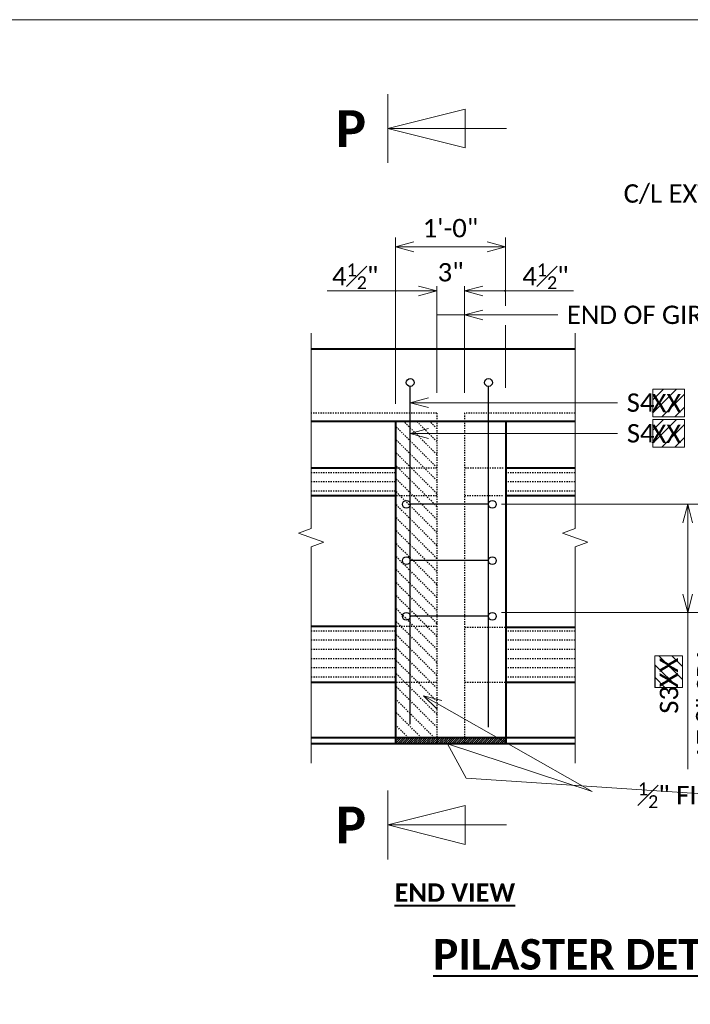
# Model space of a CAD drawing. Extents: x 0 to 958, y 0 to 252.
# Tile 9 of 16: x 197 to 252, y 172 to 252. Entities that reach past the tile are written whole.
import ezdxf
from ezdxf import colors
from ezdxf.entities.mleader import LeaderData, LeaderLine
from ezdxf.enums import TextEntityAlignment as Align
from ezdxf.math import Vec2, Vec3

# ---------------------------------------------------------------- set-up
doc = ezdxf.new("R2010")
doc.units = 0
doc.header["$MEASUREMENT"] = 0
doc.linetypes.add('Wisdot2', pattern=[0.125, 0.0625, -0.0625])
for name, color, linetype, lineweight in [('B_ANNO', 7, 'Continuous', 18), ('B_ANNO_BREAK', 7, 'Continuous', 18), ('B_ANNO_DIM', 7, 'Continuous', 18), ('B_ANNO_SYMB', 7, 'Continuous', 18), ('B_ANNO_TEXT', 7, 'Continuous', 18), ('B_ANNO_TEXT_TITLE', 7, 'Continuous', 40), ('B_CONC_DECK', 1, 'Continuous', 40), ('B_CONC_GIRD', 50, 'Continuous', 40), ('B_CONC_PIER', 30, 'Continuous', 40), ('B_DETAIL_HIDDEN', 7, 'Wisdot2', 25), ('B_REBAR', 5, 'Continuous', 25)]:
    doc.layers.add(name, color=color, linetype=linetype, lineweight=lineweight)
doc.layers.add('B_ANNO_DESIGN_NOTES', color=1, linetype='Continuous', lineweight=18, true_color=0xff0000)
doc.layers.add('B_ANNO_NOPLOT', color=47, linetype='Continuous', lineweight=18, plot=False)
doc.styles.add('Annotative', font='calibri.ttf', dxfattribs={"height": 0.0625})
doc.styles.get("Standard").update_dxf_attribs({"font": 'calibri.ttf'})
doc.styles.add('Subtitle', font='calibrib.ttf', dxfattribs={"height": 0.0625})
doc.styles.add('Title', font='calibrib.ttf', dxfattribs={"height": 0.125})
doc.dimstyles.new('Annotative', dxfattribs={"dimscale": 0, "dimtxt": 0.0625, "dimasz": 0.0625, "dimexe": 0.03125, "dimexo": 0.03125, "dimgap": 0.03125, "dimtad": 1, "dimdec": 3, "dimzin": 3, "dimdsep": 46, "dimlunit": 4, "dimtxsty": 'Annotative', "dimblk": 'OPEN30', "dimcen": 0.03125, "dimclrd": 256, "dimclre": 256, "dimclrt": 256, "dimaunit": 1, "dimadec": 0, "dimazin": 0, "dimtfac": 0.75, "dimtdec": 3, "dimtofl": 0, "dimtmove": 0, "dimatfit": 3, "dimldrblk": 'OPEN30', "dimfxl": 1, "dimtfill": 1, "dimfrac": 1, "dimtolj": 1, "dimtzin": 0, "dimlwd": -1, "dimlwe": -1, "dimarcsym": 0})

# ---------------------------------------------------------------- blocks, each defined once
blk = doc.blocks.new('*U5')
at = {"layer": 'B_ANNO', "lineweight": 13}
for p, q in [((1.5, -1.403999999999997), (1.500000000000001, 1.404000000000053)), ((1.5, 2.82380124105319e-14), (4.664999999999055, 0.7912500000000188)), ((4.664999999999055, 0.7912500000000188), (4.664999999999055, -0.7912500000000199)), ((6.352999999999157, 2.76436913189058e-14), (1.5, 2.82380124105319e-14)), ((4.664999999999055, -0.7912500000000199), (1.5, 2.82380124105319e-14))]:
    blk.add_line(p, q, dxfattribs=at)
at = {"style": 'Title'}
blk.add_attdef('A', text='', height=1.5, dxfattribs=at).set_placement((2.220446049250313e-16, 2.842170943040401e-14), align=Align.MIDDLE_CENTER)
blk = doc.blocks.new('_Open30')
at = {"color": 0, "linetype": 'ByBlock', "lineweight": -2}
for p, q in [((-1, 0.26794919), (0, 0)), ((0, 0), (-1, -0.26794919)), ((0, 0), (-1, 0))]:
    blk.add_line(p, q, dxfattribs=at)
blk = doc.blocks.new('*D126')
at = {"layer": 'B_ANNO_DIM', "transparency": 16777216}
for p, q in [((227.6025446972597, 220.6236749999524), (227.6025446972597, 234.1994249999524)), ((236.5755446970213, 228.6358603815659), (236.5755446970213, 234.1994249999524)), ((229.1025446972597, 233.4494249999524), (235.0755446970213, 233.4494249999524))]:
    blk.add_line(p, q, dxfattribs=at)
at = {"layer": 'Defpoints', "color": 0, "transparency": 16777216}
for p in [(236.5755446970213, 233.4494249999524), (236.5755446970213, 227.8858603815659), (227.6025446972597, 219.8736749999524)]:
    blk.add_point(p, dxfattribs=at)
at = {"layer": 'B_ANNO_DIM', "transparency": 16777216, "xscale": 1.5, "yscale": 1.5, "zscale": 1.5, "rotation": 180}
blk.add_blockref('_Open30', (227.6025446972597, 233.4494249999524), dxfattribs=at)
at = {"layer": 'B_ANNO_DIM', "transparency": 16777216, "xscale": 1.5, "yscale": 1.5, "zscale": 1.5}
blk.add_blockref('_Open30', (236.5755446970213, 233.4494249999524), dxfattribs=at)
at = {"layer": 'B_ANNO_DIM', "transparency": 16777216, "insert": (232.0890446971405, 234.9678865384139), "char_height": 1.5, "attachment_point": 5, "style": 'Annotative', "bg_fill": 3, "box_fill_scale": 1.25, "bg_fill_color": 256, "bg_fill_true_color": 13158600, "bg_fill_transparency": 0}
blk.add_mtext('\\A1;1\'-0"', dxfattribs=at)
blk = doc.blocks.new('*D127')
at = {"layer": 'B_ANNO_DIM', "transparency": 16777216}
for p, q in [((230.9775446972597, 221.5150965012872), (230.9775446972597, 230.5952839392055)), ((233.2275446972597, 221.5150965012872), (233.2275446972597, 230.5952839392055)), ((229.4775446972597, 229.8452839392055), (227.9775446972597, 229.8452839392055)), ((234.7275446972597, 229.8452839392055), (236.2275446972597, 229.8452839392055))]:
    blk.add_line(p, q, dxfattribs=at)
at = {"layer": 'Defpoints', "color": 0, "transparency": 16777216}
for p in [(230.9775446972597, 220.7650965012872), (233.2275446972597, 220.7650965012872)]:
    blk.add_point(p, dxfattribs=at)
at = {"layer": 'B_ANNO_DIM', "transparency": 16777216, "xscale": 1.5, "yscale": 1.5, "zscale": 1.5}
blk.add_blockref('_Open30', (230.9775446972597, 229.8452839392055), dxfattribs=at)
at = {"layer": 'B_ANNO_DIM', "transparency": 16777216, "xscale": 1.5, "yscale": 1.5, "zscale": 1.5, "rotation": 180}
blk.add_blockref('_Open30', (233.2275446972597, 229.8452839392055), dxfattribs=at)
at = {"layer": 'B_ANNO_DIM', "transparency": 16777216, "insert": (232.1025446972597, 231.363745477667), "char_height": 1.5, "attachment_point": 5, "style": 'Annotative', "bg_fill": 3, "box_fill_scale": 1.25, "bg_fill_color": 256, "bg_fill_true_color": 13158600, "bg_fill_transparency": 0}
blk.add_mtext('\\A1;3"', dxfattribs=at)
at = {"layer": 'Defpoints', "color": 0, "transparency": 16777216}
blk.add_point((233.2275446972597, 229.8452839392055), dxfattribs=at)
blk = doc.blocks.new('*D129')
at = {"layer": 'B_ANNO_DIM', "transparency": 16777216}
for p, q in [((236.2610698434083, 212.4194249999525), (267.4582916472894, 212.4194249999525)), ((251.4582916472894, 210.9194249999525), (251.4582916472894, 205.090200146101)), ((236.2610698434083, 203.590200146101), (267.4582916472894, 203.590200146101)), ((251.4582916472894, 203.590200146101), (251.4582916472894, 190.802123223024))]:
    blk.add_line(p, q, dxfattribs=at)
at = {"layer": 'Defpoints', "color": 0, "transparency": 16777216}
for p in [(235.5110698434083, 212.4194249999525), (235.5110698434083, 203.590200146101), (251.4582916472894, 203.590200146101)]:
    blk.add_point(p, dxfattribs=at)
at = {"layer": 'B_ANNO_DIM', "transparency": 16777216, "xscale": 1.5, "yscale": 1.5, "zscale": 1.5}
for p, rotation in [((251.4582916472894, 212.4194249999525), 90), ((251.4582916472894, 203.590200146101), 270)]:
    blk.add_blockref('_Open30', p, dxfattribs=dict(at, rotation=rotation))
at = {"layer": 'B_ANNO_DIM', "transparency": 16777216, "char_height": 1.5, "attachment_point": 5, "rotation": 90, "style": 'Annotative', "bg_fill": 3, "box_fill_scale": 1.25, "bg_fill_color": 256, "bg_fill_true_color": 13158600, "bg_fill_transparency": 0}
for s, insert in [('\\A1;AT 8" SPA.', (252.9767531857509, 196.4461616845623)), ('\\A1;S3     ', (249.9398301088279, 196.4461616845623))]:
    blk.add_mtext(s, dxfattribs=dict(at, insert=insert))
blk = doc.blocks.new('*U80')
at = {"layer": 'B_ANNO_NOPLOT', "flags": 128}
blk.add_lwpolyline([(0, 0), (-1.005828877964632e-07, 252.0001260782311), (323.9278245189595, 252.0001261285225), (323.9278245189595, 238.8552806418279), (378.0001888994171, 238.8552806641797), (378.0001889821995, 40.49962555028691), (316.5709110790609, 40.49962553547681), (316.5709110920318, 1.229344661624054e-07)], close=True, dxfattribs=at)
blk = doc.blocks.new('*U62')
at = {"layer": 'B_ANNO_NOPLOT', "flags": 128}
blk.add_lwpolyline([(0, 0), (-1.005828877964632e-07, 252.0001260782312), (323.9278245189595, 252.0001261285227), (323.9278245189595, 238.8552806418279), (378.0001888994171, 238.8552806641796), (378.0001889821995, 40.49962555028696), (316.5709110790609, 40.49962553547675), (316.5709110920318, 1.229345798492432e-07)], close=True, dxfattribs=at)
blk = doc.blocks.new('*U124')
at = {"layer": 'B_ANNO_DESIGN_NOTES'}
h = blk.add_hatch(dxfattribs=at)
h.set_pattern_fill('ANSI31', color=256, scale=6)
h.set_pattern_definition([(45, (249.4231385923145, 220.6913737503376), (-0.5303300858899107, 0.5303300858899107), [])])
h.paths.add_polyline_path([(248.6181509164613, 221.8215570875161), (248.6181509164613, 219.5611904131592), (251.2119794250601, 219.5611904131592), (251.2119794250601, 221.8215570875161)])
h = blk.add_hatch(dxfattribs=at)
h.set_pattern_fill('ANSI31', color=256, scale=6)
h.set_pattern_definition([(45, (249.4231385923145, 218.2188505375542), (-0.5303300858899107, 0.5303300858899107), [])])
h.paths.add_polyline_path([(248.6181509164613, 219.3490338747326), (248.6181509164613, 217.0886672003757), (251.2119655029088, 217.0886672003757), (251.2119655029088, 219.3490338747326)])
at = {"layer": 'B_CONC_DECK', "lineweight": 9}
h = blk.add_hatch(dxfattribs=at)
h.set_pattern_fill('ANSI31', color=256)
h.set_pattern_definition([(45, (-27.77927666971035, 1118.561072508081), (-0.08838834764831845, 0.08838834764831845), [])])
h.paths.add_polyline_path([(236.6025446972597, 193.3611749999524), (227.6025446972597, 193.3611749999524), (227.6025446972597, 192.8684249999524), (236.6025446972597, 192.8684249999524)])
at = {"layer": 'B_ANNO_BREAK', "flags": 128}
for points in [[(220.7100446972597, 191.2818559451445), (220.7100446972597, 208.9457744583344), (221.740348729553, 209.3207744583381), (219.6797406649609, 210.0707744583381), (220.7100446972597, 210.4457744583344), (220.7100446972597, 226.4005790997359)], [(242.2642946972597, 191.2818559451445), (242.2642946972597, 208.9457744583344), (243.294598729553, 209.3207744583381), (241.2339906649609, 210.0707744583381), (242.2642946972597, 210.4457744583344), (242.2642946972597, 226.4005790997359)]]:
    blk.add_lwpolyline(points, dxfattribs=at)
at = {"layer": 'B_ANNO_DESIGN_NOTES'}
for points in [[(248.6181509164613, 221.8215570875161), (251.2119794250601, 221.8215570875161), (251.2119794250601, 219.5611904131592), (248.6181509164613, 219.5611904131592)], [(248.6181509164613, 219.3490338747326), (251.2119655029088, 219.3490338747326), (251.2119655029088, 217.0886672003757), (248.6181509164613, 217.0886672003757)]]:
    blk.add_lwpolyline(points, close=True, dxfattribs=at)
at = {"layer": 'B_ANNO_NOPLOT', "flags": 128}
blk.add_lwpolyline([(0, 0), (-1.005828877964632e-07, 252.0001260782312), (323.9278245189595, 252.0001261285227), (323.9278245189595, 238.855280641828), (378.0001888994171, 238.8552806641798), (378.0001889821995, 40.49962555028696), (316.5709110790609, 40.49962553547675), (316.5709110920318, 1.229345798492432e-07)], close=True, dxfattribs=at)
at = {"layer": 'B_CONC_DECK'}
for p, q in [((242.2642946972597, 225.0959249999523), (220.7100446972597, 225.0959249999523)), ((242.2642946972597, 219.1761749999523), (220.7100446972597, 219.1761749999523)), ((227.6025446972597, 219.1761749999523), (227.6025446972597, 192.8684249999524)), ((236.6025446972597, 219.1761749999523), (236.6025446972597, 192.8684249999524))]:
    blk.add_line(p, q, dxfattribs=at)
at = {"layer": 'B_CONC_GIRD'}
for p, q in [((227.5830446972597, 215.3736749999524), (220.7100446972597, 215.3736749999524)), ((242.2642946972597, 215.3736749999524), (236.6025446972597, 215.3736749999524)), ((227.5980446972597, 213.1236749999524), (220.7100446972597, 213.1236749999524)), ((242.2642946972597, 213.1236749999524), (236.6017946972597, 213.1236749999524)), ((227.6025446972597, 202.4324249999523), (220.7100446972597, 202.4324249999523)), ((242.2642946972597, 202.3611749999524), (236.5650446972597, 202.3611749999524)), ((227.5957946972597, 197.8611749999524), (220.7100446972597, 197.8611749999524)), ((242.2642946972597, 197.8611749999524), (236.5650446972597, 197.8611749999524)), ((242.2642946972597, 193.3611749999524), (220.7100446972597, 193.3611749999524))]:
    blk.add_line(p, q, dxfattribs=at)
at = {"layer": 'B_CONC_PIER'}
blk.add_line((242.2642946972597, 192.8684249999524), (220.7100446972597, 192.8684249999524), dxfattribs=at)
at = {"layer": 'B_DETAIL_HIDDEN'}
for p, q in [((230.9775446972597, 219.8736749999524), (220.7100446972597, 219.8736749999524)), ((230.9775446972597, 219.8736749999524), (230.9775446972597, 192.9261749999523)), ((233.2275446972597, 219.8736749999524), (233.2275446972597, 192.9261749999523)), ((242.2642946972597, 219.8736749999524), (233.2275446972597, 219.8736749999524)), ((230.9775446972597, 215.4227730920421), (227.6025446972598, 218.7977730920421)), ((230.9775446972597, 216.4834332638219), (228.2848029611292, 219.1761749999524)), ((230.9775446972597, 217.5440934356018), (229.3454631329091, 219.1761749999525)), ((230.9775446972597, 218.6047536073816), (230.4061233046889, 219.1761749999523)), ((230.9775446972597, 214.3621129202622), (227.6025446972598, 217.7371129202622)), ((230.9775446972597, 213.3014527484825), (227.6025446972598, 216.6764527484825)), ((230.9775446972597, 212.2407925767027), (227.6025446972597, 215.6157925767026)), ((227.6025446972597, 214.9957871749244), (220.7100446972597, 214.9957871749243)), ((230.9745446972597, 215.3736749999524), (227.5830446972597, 215.3736749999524)), ((236.3925446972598, 215.3736749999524), (233.2275446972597, 215.3736749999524)), ((242.2642946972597, 214.9957871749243), (236.6025446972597, 214.9957871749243)), ((227.6025446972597, 214.2457871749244), (220.7100446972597, 214.2457871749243)), ((230.9775446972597, 211.1801324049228), (227.6025446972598, 214.5551324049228)), ((242.2642946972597, 214.2457871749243), (236.6025446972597, 214.2457871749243)), ((227.6025446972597, 213.4957871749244), (220.7100446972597, 213.4957871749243)), ((230.9707946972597, 213.1236749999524), (227.5980446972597, 213.1236749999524)), ((230.9775446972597, 210.119472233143), (227.6025446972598, 213.4944722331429)), ((236.3505446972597, 213.1236749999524), (233.2275446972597, 213.1236749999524)), ((242.2642946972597, 213.4957871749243), (236.6025446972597, 213.4957871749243)), ((230.9775446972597, 209.0588120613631), (227.6025446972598, 212.4338120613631)), ((230.9775446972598, 207.9981518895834), (227.6025446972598, 211.3731518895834)), ((230.9775446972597, 206.9374917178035), (227.6025446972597, 210.3124917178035)), ((230.9775446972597, 205.8768315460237), (227.6025446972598, 209.2518315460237)), ((230.9775446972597, 204.8161713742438), (227.6025446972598, 208.1911713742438)), ((230.9775446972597, 203.755511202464), (227.6025446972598, 207.130511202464)), ((230.9775446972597, 202.6948510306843), (227.6025446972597, 206.0698510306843)), ((230.9775446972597, 201.6341908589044), (227.6025446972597, 205.0091908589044)), ((230.9775446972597, 200.5735306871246), (227.6025446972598, 203.9485306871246)), ((230.9775446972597, 199.5128705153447), (227.6025446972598, 202.8878705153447)), ((227.6025446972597, 202.0610725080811), (220.7100446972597, 202.061072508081)), ((230.9737946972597, 202.4324249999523), (227.6025446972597, 202.4324249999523)), ((236.5650446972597, 202.3611749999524), (233.2267946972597, 202.3611749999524)), ((242.2642946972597, 202.061072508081), (236.6025446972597, 202.061072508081)), ((227.6025446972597, 201.3110725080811), (220.7100446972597, 201.311072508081)), ((230.9775446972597, 198.452210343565), (227.6025446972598, 201.827210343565)), ((242.2642946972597, 201.311072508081), (236.6025446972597, 201.311072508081)), ((227.6025446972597, 200.5610725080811), (220.7100446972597, 200.561072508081)), ((230.9775446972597, 197.3915501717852), (227.6025446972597, 200.7665501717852)), ((242.2642946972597, 200.561072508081), (236.6025446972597, 200.561072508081)), ((227.6025446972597, 199.8110725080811), (220.7100446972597, 199.811072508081)), ((230.9775446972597, 196.3308900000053), (227.6025446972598, 199.7058900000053)), ((242.2642946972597, 199.811072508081), (236.6025446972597, 199.811072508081)), ((227.6025446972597, 199.061072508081), (220.7100446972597, 199.061072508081)), ((230.9775446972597, 195.2702298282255), (227.6025446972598, 198.6452298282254)), ((242.2642946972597, 199.061072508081), (236.6025446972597, 199.061072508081)), ((227.6025446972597, 198.311072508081), (220.7100446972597, 198.311072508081)), ((230.9737946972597, 197.8611749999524), (227.5957946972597, 197.8611749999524)), ((236.5650446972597, 197.8611749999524), (233.2185446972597, 197.8611749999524)), ((242.2642946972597, 198.311072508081), (236.6025446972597, 198.311072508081)), ((230.9775446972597, 194.2095696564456), (227.6025446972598, 197.5845696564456)), ((230.7652791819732, 193.3611749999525), (227.6025446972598, 196.5239094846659)), ((229.7046190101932, 193.3611749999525), (227.6025446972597, 195.463249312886)), ((228.6439588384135, 193.3611749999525), (227.6025446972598, 194.4025891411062))]:
    blk.add_line(p, q, dxfattribs=at)
at = {"layer": 'B_REBAR'}
for p, q in [((228.8010446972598, 194.4554249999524), (228.8010446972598, 222.0456749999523)), ((235.1925446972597, 194.2206749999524), (235.1925446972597, 222.0456749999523)), ((235.1925446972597, 212.4194249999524), (228.8002946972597, 212.4194249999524)), ((235.1925446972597, 207.8196749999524), (228.8010446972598, 207.8196749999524)), ((235.1925446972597, 203.2716749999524), (228.8010446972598, 203.2716749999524))]:
    blk.add_line(p, q, dxfattribs=at)
for centre in [(228.8010446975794, 222.3642001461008), (235.1925446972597, 222.3642001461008), (228.4825195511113, 212.4194249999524), (235.5110698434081, 212.4194249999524), (228.4825195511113, 207.8196749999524), (235.5110698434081, 207.8196749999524), (228.4825195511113, 203.2716749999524), (235.5110698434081, 203.2716749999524)]:
    blk.add_circle(centre, 0.3185251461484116, dxfattribs=at)
at = {"layer": 'B_ANNO_SYMB', "xscale": 2, "yscale": 2, "zscale": 2}
for p in [(223.9621729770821, 243.1063089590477), (223.9621729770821, 186.230627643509)]:
    blk.add_blockref('*U5', p, dxfattribs=at).add_auto_attribs({'A': 'P'})
at = {"layer": 'B_ANNO_TEXT', "char_height": 1.50000075, "width": 75.98590060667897, "attachment_point": 1, "line_spacing_factor": 0.99999950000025, "style": 'Annotative'}
for insert in [(222.4198387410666, 232.0928266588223), (237.9572796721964, 232.0928266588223)]:
    blk.add_mtext('\\A1;4{\\H0.7x;\\S1#2;}"', dxfattribs=dict(at, insert=insert))
at = {"layer": 'B_ANNO_TEXT', "style": 'Annotative'}
for tag, p in [('BN2', (248.5041086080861, 219.9396402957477)), ('BN3', (248.4940645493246, 217.4338015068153))]:
    blk.add_attdef(tag, p, '', height=1.5, dxfattribs=at)
at = {"layer": 'B_ANNO_TEXT_TITLE', "insert": (227.5242713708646, 181.4596468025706), "char_height": 1.5, "width": 10.76733896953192, "attachment_point": 1, "style": 'Subtitle'}
blk.add_mtext('{\\LEND VIEW}', dxfattribs=at)
at = {"layer": 'B_ANNO_TEXT_TITLE', "insert": (252.5124623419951, 176.9131806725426), "char_height": 2.4996, "attachment_point": 2, "line_spacing_factor": 0.8, "style": 'Title'}
blk.add_mtext('{\\LPILASTER DETAILS AT PIERS}', dxfattribs=at)
at = {"layer": 'B_ANNO_DIM'}
ml = blk.add_multileader_mtext('Standard', dxfattribs=at)
ml.set_content('C/L EXTERIOR GIRDER', color=256, style='Annotative')
ml.set_leader_properties(color=256, linetype='ByLayer', lineweight=-1)
ml.set_arrow_properties(name='OPEN30')
ml.build(insert=Vec2(0, 0))
ml.multileader.update_dxf_attribs({"dogleg_length": 0.0625, "arrow_head_size": 1.5, "scale": 24})
ctx = ml.context
ctx.base_point, ctx.scale, ctx.char_height, ctx.arrow_head_size, ctx.landing_gap_size, ctx.plane_origin = Vec3(245.4805268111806, 237.6430669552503), 24, 1.5, 1.5, 0.75, Vec3(277.623587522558, 240.1077212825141)
notes = []
notes.append((ctx, [(0, (1, 1, 0), (269.1862960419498, 237.6430669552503), (-1, 0), 1.5, [(0, [(277.2816389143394, 237.6430669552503), (269.7707309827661, 237.6430669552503)], 0, [])])]))
ctx.mtext.insert, ctx.mtext.width, ctx.mtext.flow_direction = Vec3(246.2305268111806, 238.5551823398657), 27.95302042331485, 5
ml = blk.add_multileader_mtext('Standard', dxfattribs=at)
ml.set_content('S4               ', color=256)
ml.set_leader_properties(color=256, linetype='ByLayer', lineweight=-1)
ml.set_arrow_properties(name='OPEN30')
ml.build(insert=Vec2(0, 0))
ml.multileader.update_dxf_attribs({"dogleg_length": 0.0625, "arrow_head_size": 1.5, "scale": 24})
ctx = ml.context
ctx.base_point, ctx.scale, ctx.char_height, ctx.arrow_head_size, ctx.landing_gap_size, ctx.plane_origin = Vec3(245.7408634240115, 218.2097630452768), 24, 1.5, 1.5, 0.75, Vec3(228.8010446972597, 218.2097630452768)
notes.append((ctx, [(0, (1, 1, 0), (244.2408634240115, 218.2097630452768), (1, 0), 1.5, [(1, [(228.8010446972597, 218.2097630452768), (235.1925446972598, 218.2097630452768)], 0, [])])]))
ctx.mtext.insert, ctx.mtext.flow_direction = Vec3(246.4908634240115, 218.9707245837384), 5
ml = blk.add_multileader_mtext('Standard', dxfattribs=at)
ml.set_content('\\A1;{\\H0.7x;\\S1#2;}" FILLER', color=256, style='Annotative')
ml.set_leader_properties(color=256, linetype='ByLayer', lineweight=-1)
ml.set_arrow_properties(name='OPEN30')
ml.build(insert=Vec2(0, 0))
ml.multileader.update_dxf_attribs({"text_right_attachment_type": 3, "dogleg_length": 0.0625, "arrow_head_size": 1.5, "scale": 24})
ctx = ml.context
ctx.base_point, ctx.scale, ctx.char_height, ctx.arrow_head_size, ctx.landing_gap_size, ctx.plane_origin = Vec3(246.6471651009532, 188.9561194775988), 24, 1.5, 1.5, 0.75, Vec3(240.78062823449, 183.2290293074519)
ctx.right_attachment = 3
notes.append((ctx, [(1, (1, 1, 0), (258.8146266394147, 188.3431964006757), (-1, 0), 1.5, [(3, [(229.8872100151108, 196.7824743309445), (243.6471651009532, 188.9561194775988), (231.8385163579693, 192.8684249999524), (233.3703743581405, 190.0660520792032)], 0, []), (2, [(270.0810446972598, 194.274818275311), (267.4462946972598, 193.1610786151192), (263.4170339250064, 195.3374128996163)], 0, [])])]))
ctx.mtext.insert, ctx.mtext.flow_direction = Vec3(247.3971651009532, 189.7095810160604), 5
for ctx, leaders in notes:
    for number, flags, end, landing, length, lines in leaders:
        leader = LeaderData()
        leader.index, (leader.has_last_leader_line, leader.has_dogleg_vector, leader.attachment_direction) = number, flags
        leader.last_leader_point, leader.dogleg_vector, leader.dogleg_length = Vec3(end), Vec3(landing), length
        for number, points, colour, breaks in lines:
            line = LeaderLine()
            line.index, line.vertices, line.color, line.breaks = number, Vec3.list(points), colors.encode_raw_color(colour), breaks
            leader.lines.append(line)
        ctx.leaders.append(leader)
dim = blk.add_linear_dim(base=(236.5755446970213, 233.4494249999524), p1=(227.6025446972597, 219.8736749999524), p2=(236.5755446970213, 227.8858603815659), text='1\'-0"', dimstyle='Annotative', dxfattribs=at)
dim.commit()
dim.dimension.update_dxf_attribs({"geometry": '*D126', "text_midpoint": (232.0890446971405, 234.9678865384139)})
dim = blk.add_linear_dim(base=(251.4582916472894, 203.590200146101), p1=(235.5110698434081, 212.4194249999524), p2=(235.5110698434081, 203.5902001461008), angle=90, text='S3     \\XAT 8" SPA.', dimstyle='Annotative', override={"dimexe": 0.6666666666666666}, dxfattribs=at)
dim.commit()
dim.dimension.update_dxf_attribs({"geometry": '*D129', "text_midpoint": (251.4582916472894, 196.4461616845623), "dimtype": 160})
at = {"layer": 'B_ANNO_DESIGN_NOTES'}
h = blk.add_hatch(dxfattribs=at)
h.set_pattern_fill('ANSI31', color=256, scale=6, angle=-90.00000000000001)
h.set_pattern_definition([(315, (249.9150582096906, 199.2525641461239), (0.5303300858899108, 0.5303300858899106), [])])
h.paths.add_polyline_path([(251.045241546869, 200.0575518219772), (248.7848748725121, 200.0575518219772), (248.7848748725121, 197.4637372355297), (251.045241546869, 197.4637372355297)])
blk.add_lwpolyline([(251.045241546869, 200.0575518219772), (251.045241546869, 197.4637372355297), (248.7848748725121, 197.4637372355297), (248.7848748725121, 200.0575518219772)], close=True, dxfattribs=at)
at = {"layer": 'B_ANNO_TEXT', "style": 'Annotative'}
blk.add_attdef('BN4', (250.6644480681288, 197.4591605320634), '', height=1.5, rotation=90, dxfattribs=at)
at = {"layer": 'B_ANNO_DIM'}
ml = blk.add_multileader_mtext('Standard', dxfattribs=at)
ml.set_content('END OF GIRDERS', color=256, style='Annotative')
ml.set_leader_properties(color=256, linetype='ByLayer', lineweight=-1)
ml.set_arrow_properties(name='OPEN30')
ml.build(insert=Vec2(0, 0))
ml.multileader.update_dxf_attribs({"dogleg_length": 0.0625, "arrow_head_size": 1.5, "scale": 24})
ctx = ml.context
ctx.base_point, ctx.scale, ctx.char_height, ctx.arrow_head_size, ctx.landing_gap_size, ctx.plane_origin = Vec3(240.8435975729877, 227.8858603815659), 24, 1.5, 1.5, 0.75, Vec3(231.7997117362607, 223.0502402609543)
notes = []
notes.append((ctx, [(0, (1, 1, 0), (239.3435975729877, 227.8858603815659), (1, 0), 1.5, [(1, [(233.2275446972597, 227.8858603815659), (239.3435975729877, 227.8858603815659), (230.9775446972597, 227.8858603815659)], 0, [])])]))
ctx.mtext.insert, ctx.mtext.flow_direction = Vec3(241.5935975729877, 228.6468219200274), 5
for ctx, leaders in notes:
    for number, flags, end, landing, length, lines in leaders:
        leader = LeaderData()
        leader.index, (leader.has_last_leader_line, leader.has_dogleg_vector, leader.attachment_direction) = number, flags
        leader.last_leader_point, leader.dogleg_vector, leader.dogleg_length = Vec3(end), Vec3(landing), length
        for number, points, colour, breaks in lines:
            line = LeaderLine()
            line.index, line.vertices, line.color, line.breaks = number, Vec3.list(points), colors.encode_raw_color(colour), breaks
            leader.lines.append(line)
        ctx.leaders.append(leader)
dim = blk.add_linear_dim(base=(233.2275446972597, 229.8452839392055), p1=(230.9775446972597, 220.7650965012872), p2=(233.2275446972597, 220.7650965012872), text='3"', dimstyle='Annotative', dxfattribs=at)
dim.commit()
dim.dimension.update_dxf_attribs({"geometry": '*D127', "text_midpoint": (232.1025446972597, 229.8452839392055), "dimtype": 160})
for p, q in [((227.6025446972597, 229.8452839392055), (222.0296121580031, 229.8452839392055)), ((236.5755446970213, 229.8452839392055), (242.1484772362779, 229.8452839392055)), ((236.5755446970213, 227.0538695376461), (236.5755446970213, 221.9236451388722))]:
    blk.add_line(p, q, dxfattribs=at)
for points in [[(227.6025446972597, 229.8452839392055), (230.9505446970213, 229.8452839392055)], [(236.5755446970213, 229.8452839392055), (233.2275446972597, 229.8452839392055)]]:
    blk.add_leader(points, dimstyle='Annotative', override={"dimscale": 0, "dimgap": 0.03125, "dimtad": 0}, dxfattribs=at)
ml = blk.add_multileader_mtext('Standard', dxfattribs=at)
ml.set_content('S4                 ', color=256)
ml.set_leader_properties(color=256, linetype='ByLayer', lineweight=-1)
ml.set_arrow_properties(name='OPEN30')
ml.build(insert=Vec2(0, 0))
ml.multileader.update_dxf_attribs({"dogleg_length": 0.0625, "arrow_head_size": 1.5, "scale": 24})
ctx = ml.context
ctx.base_point, ctx.scale, ctx.char_height, ctx.arrow_head_size, ctx.landing_gap_size, ctx.plane_origin = Vec3(245.7312804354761, 220.7156018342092), 24, 1.5, 1.5, 0.75, Vec3(228.8010446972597, 220.7156018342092)
notes = []
notes.append((ctx, [(0, (1, 1, 0), (244.2312804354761, 220.7156018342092), (1, 0), 1.5, [(1, [(228.8010446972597, 220.7156018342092), (235.1925446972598, 220.7156018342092)], 0, [])])]))
ctx.mtext.insert, ctx.mtext.flow_direction = Vec3(246.4812804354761, 221.4765633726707), 5
for ctx, leaders in notes:
    for number, flags, end, landing, length, lines in leaders:
        leader = LeaderData()
        leader.index, (leader.has_last_leader_line, leader.has_dogleg_vector, leader.attachment_direction) = number, flags
        leader.last_leader_point, leader.dogleg_vector, leader.dogleg_length = Vec3(end), Vec3(landing), length
        for number, points, colour, breaks in lines:
            line = LeaderLine()
            line.index, line.vertices, line.color, line.breaks = number, Vec3.list(points), colors.encode_raw_color(colour), breaks
            leader.lines.append(line)
        ctx.leaders.append(leader)

msp = doc.modelspace()

# ---------------------------------------------------------------- block references
msp.add_blockref('*U124', (0, 0)).add_auto_attribs({'BN2': 'XX', 'BN3': 'XX', 'BN4': 'XX'})

# ---------------------------------------------------------------- next in the draw order: block references
for name in ['*U80', '*U62']:
    msp.add_blockref(name, (0, 0))

doc.saveas('drawing.dxf')
